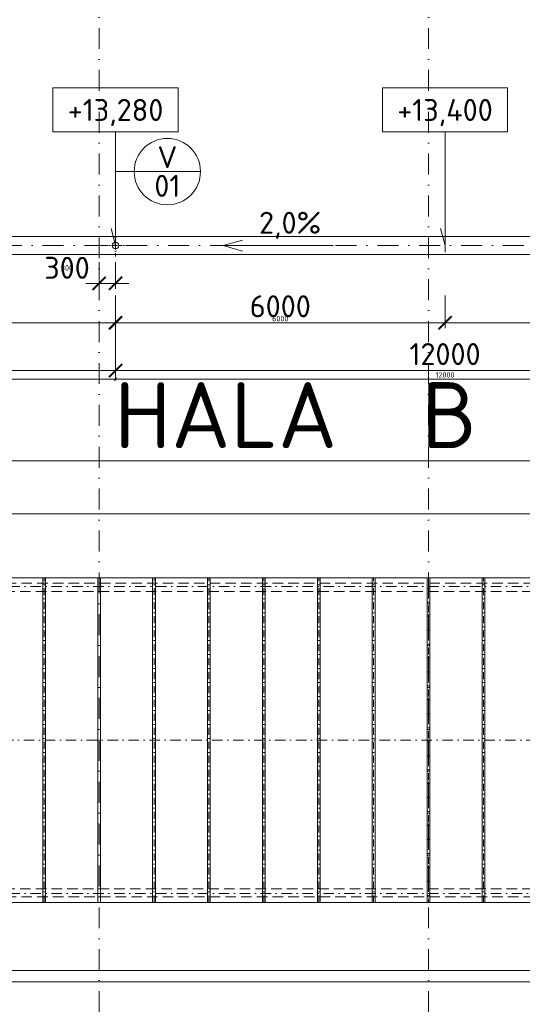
# Model space of a CAD drawing. Header units: millimetres. Extents: x -916886 to 3713765, y -2985421 to 1675785.
# Tile 146 of 256: x 113103 to 122257, y 181491 to 199411. Entities that reach past the tile are written whole.
import ezdxf
from ezdxf.enums import TextEntityAlignment as Align

# ---------------------------------------------------------------- set-up
doc = ezdxf.new("R2010")
doc.units = ezdxf.units.MM
for name, pattern in [('CENTERX2', [101.6, 63.5, -12.7, 12.7, -12.7]), ('DASHDOT', [25.4, 12.7, -6.35, 0, -6.35]), ('ČÁRKOVANÁ', [19.05, 12.7, -6.35])]:
    doc.linetypes.add(name, pattern=pattern)
doc.layers.get('Defpoints').update_dxf_attribs({"color": 8})
for name, color, linetype, lineweight in [('A99_N_kce-pohl', 1, 'Continuous', 9), ('A99_N_koty-200', 5, 'Continuous', 5), ('A99_N_koty-200 @ 200', 5, 'Continuous', 5), ('A99_N_koty-200 @ 50 (2)', 5, 'Continuous', 5), ('A99_N_koty-vysk', 160, 'Continuous', 9), ('A99_N_txt-popis-200', 240, 'Continuous', 5), ('A99_N_znaceni 200', 5, 'Continuous', 5), ('A99_S_osy', 1, 'CENTERX2', 5)]:
    doc.layers.add(name, color=color, linetype=linetype, lineweight=lineweight)
doc.styles.add('A99_kota', font='isocpeur.ttf', dxfattribs={"height": 2})
doc.styles.add('A99_popis', font='isocpeur.ttf')
doc.styles.add('ad_popis 100', font='isocpeur.ttf', dxfattribs={"height": 200})
doc.dimstyles.new('A99_kota_200 new', dxfattribs={"dimscale": 200, "dimtxt": 2, "dimasz": 1.2, "dimexe": 0.5, "dimexo": 1.5, "dimgap": 0.5, "dimtad": 1, "dimdec": 0, "dimzin": 3, "dimdsep": 46, "dimtxsty": 'A99_kota', "dimblk": 'ARCHTICK', "dimcen": 2.5, "dimazin": 2, "dimtfac": 0.75, "dimtdec": 0, "dimtix": 1, "dimtmove": 2, "dimatfit": 0, "dimfxl": 0, "dimtolj": 1, "dimtzin": 0, "dimlwd": 5, "dimlwe": 5, "dimarcsym": 0})

# ---------------------------------------------------------------- blocks, each defined once
blk = doc.blocks.new('_ArchTick')
at = {"color": 0, "linetype": 'ByBlock', "const_width": 0.15}
blk.add_lwpolyline([(-0.5, -0.5), (0.5, 0.5)], dxfattribs=at)
blk = doc.blocks.new('*D3002')
at = {"layer": 'A99_N_koty-200', "color": 0, "linetype": 'Continuous', "lineweight": 5, "transparency": 16777216}
for p, q in [((11930, 190580), (11930, 191480)), ((144620, 190580), (144620, 191480)), ((11930, 191380), (144620, 191380))]:
    blk.add_line(p, q, dxfattribs=at)
at = {"layer": 'Defpoints', "color": 0, "linetype": 'Continuous', "lineweight": 0, "transparency": 16777216}
for p in [(144620, 191380), (11930, 189255), (144620, 189255)]:
    blk.add_point(p, dxfattribs=at)
at = {"layer": 'A99_N_koty-200', "color": 0, "linetype": 'Continuous', "lineweight": 5, "transparency": 16777216, "xscale": 240, "yscale": 240, "zscale": 240, "rotation": 180}
blk.add_blockref('_ArchTick', (11930, 191380), dxfattribs=at)
at = {"layer": 'A99_N_koty-200', "color": 0, "linetype": 'Continuous', "lineweight": 5, "transparency": 16777216, "xscale": 240, "yscale": 240, "zscale": 240}
blk.add_blockref('_ArchTick', (144620, 191380), dxfattribs=at)
at = {"layer": 'A99_N_koty-200', "color": 0, "linetype": 'Continuous', "transparency": 16777216, "insert": (77075, 191680), "char_height": 400, "attachment_point": 5, "style": 'A99_kota'}
blk.add_mtext('\\A1;132690', dxfattribs=at)
blk = doc.blocks.new('*D3003')
at = {"layer": 'A99_N_koty-200', "color": 0, "linetype": 'Continuous', "lineweight": 5, "transparency": 16777216}
for p, q in [((11930, 191180), (11930, 191405)), ((144620, 191180), (144620, 191405)), ((11930, 191380), (144620, 191380))]:
    blk.add_line(p, q, dxfattribs=at)
at = {"layer": 'Defpoints', "color": 0, "linetype": 'Continuous', "lineweight": 0, "transparency": 16777216}
for p in [(144620, 191380), (11930, 189255), (144620, 189255)]:
    blk.add_point(p, dxfattribs=at)
at = {"layer": 'A99_N_koty-200', "color": 0, "linetype": 'Continuous', "lineweight": 5, "transparency": 16777216, "xscale": 60, "yscale": 60, "zscale": 60, "rotation": 180}
blk.add_blockref('_ArchTick', (11930, 191380), dxfattribs=at)
at = {"layer": 'A99_N_koty-200', "color": 0, "linetype": 'Continuous', "lineweight": 5, "transparency": 16777216, "xscale": 60, "yscale": 60, "zscale": 60}
blk.add_blockref('_ArchTick', (144620, 191380), dxfattribs=at)
at = {"layer": 'A99_N_koty-200', "color": 0, "linetype": 'Continuous', "transparency": 16777216, "insert": (78275, 191455), "char_height": 100, "attachment_point": 5, "style": 'A99_kota'}
blk.add_mtext('\\A1;132690', dxfattribs=at)
blk = doc.blocks.new('*D3113')
at = {"layer": 'A99_N_koty-200', "color": 0, "linetype": 'Continuous', "lineweight": 5, "transparency": 16777216}
for p, q in [((5860, 182105), (5860, 182205)), ((5860, 182105), (150690, 182105)), ((150690, 182105), (150690, 182205))]:
    blk.add_line(p, q, dxfattribs=at)
at = {"layer": 'Defpoints', "color": 0, "linetype": 'Continuous', "lineweight": 0, "transparency": 16777216}
for p in [(150690, 182105), (150690, 182095), (5860, 181900)]:
    blk.add_point(p, dxfattribs=at)
at = {"layer": 'A99_N_koty-200', "color": 0, "linetype": 'Continuous', "lineweight": 5, "transparency": 16777216, "xscale": 240, "yscale": 240, "zscale": 240, "rotation": 180}
blk.add_blockref('_ArchTick', (5860, 182105), dxfattribs=at)
at = {"layer": 'A99_N_koty-200', "color": 0, "linetype": 'Continuous', "lineweight": 5, "transparency": 16777216, "xscale": 240, "yscale": 240, "zscale": 240}
blk.add_blockref('_ArchTick', (150690, 182105), dxfattribs=at)
at = {"layer": 'A99_N_koty-200', "color": 0, "linetype": 'Continuous', "transparency": 16777216, "insert": (76950, 182405), "char_height": 400, "attachment_point": 5, "style": 'A99_kota'}
blk.add_mtext('\\A1;144830', dxfattribs=at)
blk = doc.blocks.new('*D3114')
at = {"layer": 'A99_N_koty-200', "color": 0, "linetype": 'Continuous', "lineweight": 5, "transparency": 16777216}
for p, q in [((5860, 181900), (5860, 181925)), ((5860, 181900), (150690, 181900)), ((150690, 182020), (150690, 181875))]:
    blk.add_line(p, q, dxfattribs=at)
at = {"layer": 'Defpoints', "color": 0, "linetype": 'Continuous', "lineweight": 0, "transparency": 16777216}
for p in [(150690, 182095), (5860, 181900), (150690, 181900)]:
    blk.add_point(p, dxfattribs=at)
at = {"layer": 'A99_N_koty-200', "color": 0, "linetype": 'Continuous', "lineweight": 5, "transparency": 16777216, "xscale": 60, "yscale": 60, "zscale": 60, "rotation": 180}
blk.add_blockref('_ArchTick', (5860, 181900), dxfattribs=at)
at = {"layer": 'A99_N_koty-200', "color": 0, "linetype": 'Continuous', "lineweight": 5, "transparency": 16777216, "xscale": 60, "yscale": 60, "zscale": 60}
blk.add_blockref('_ArchTick', (150690, 181900), dxfattribs=at)
at = {"layer": 'A99_N_koty-200', "color": 0, "linetype": 'Continuous', "transparency": 16777216, "insert": (78275, 181975), "char_height": 100, "attachment_point": 5, "style": 'A99_kota'}
blk.add_mtext('\\A1;144830', dxfattribs=at)
blk = doc.blocks.new('*D3609')
at = {"layer": 'A99_N_koty-200', "color": 0, "linetype": 'Continuous', "lineweight": 5, "transparency": 16777216}
for p, q in [((114550, 195000), (114550, 194512.5)), ((114850, 195000), (114850, 194512.5)), ((114550, 194612.5), (114310, 194612.5)), ((114550, 194612.5), (114850, 194612.5)), ((114850, 194612.5), (115090, 194612.5))]:
    blk.add_line(p, q, dxfattribs=at)
at = {"layer": 'Defpoints', "color": 0, "linetype": 'Continuous', "lineweight": 0, "transparency": 16777216}
for p in [(114550, 195300), (114850, 195300), (114850, 194612.5)]:
    blk.add_point(p, dxfattribs=at)
at = {"layer": 'A99_N_koty-200', "color": 0, "linetype": 'Continuous', "lineweight": 5, "transparency": 16777216, "xscale": 240, "yscale": 240, "zscale": 240}
blk.add_blockref('_ArchTick', (114550, 194612.5), dxfattribs=at)
at = {"layer": 'A99_N_koty-200', "color": 0, "linetype": 'Continuous', "lineweight": 5, "transparency": 16777216, "xscale": 240, "yscale": 240, "zscale": 240, "rotation": 180}
blk.add_blockref('_ArchTick', (114850, 194612.5), dxfattribs=at)
at = {"layer": 'A99_N_koty-200', "color": 0, "linetype": 'Continuous', "transparency": 16777216, "insert": (113965, 194895), "char_height": 400, "attachment_point": 5, "style": 'A99_kota'}
blk.add_mtext('\\A1;300', dxfattribs=at)
blk = doc.blocks.new('*D3610')
at = {"layer": 'A99_N_koty-200', "color": 0, "linetype": 'Continuous', "lineweight": 5, "transparency": 16777216}
for p, q in [((114550, 194812.5), (114550, 194587.5)), ((114850, 194812.5), (114850, 194587.5)), ((114550, 194612.5), (114490, 194612.5)), ((114550, 194612.5), (114850, 194612.5)), ((114850, 194612.5), (114910, 194612.5))]:
    blk.add_line(p, q, dxfattribs=at)
at = {"layer": 'Defpoints', "color": 0, "linetype": 'Continuous', "lineweight": 0, "transparency": 16777216}
for p in [(114550, 195300), (114850, 195300), (114850, 194612.5)]:
    blk.add_point(p, dxfattribs=at)
at = {"layer": 'A99_N_koty-200', "color": 0, "linetype": 'Continuous', "lineweight": 5, "transparency": 16777216, "xscale": 60, "yscale": 60, "zscale": 60}
blk.add_blockref('_ArchTick', (114550, 194612.5), dxfattribs=at)
at = {"layer": 'A99_N_koty-200', "color": 0, "linetype": 'Continuous', "lineweight": 5, "transparency": 16777216, "xscale": 60, "yscale": 60, "zscale": 60, "rotation": 180}
blk.add_blockref('_ArchTick', (114850, 194612.5), dxfattribs=at)
at = {"layer": 'A99_N_koty-200', "color": 0, "linetype": 'Continuous', "transparency": 16777216, "insert": (113965, 194895), "char_height": 100, "attachment_point": 5, "style": 'A99_kota'}
blk.add_mtext('\\A1;300', dxfattribs=at)
blk = doc.blocks.new('*D3615')
at = {"layer": 'A99_N_koty-200', "color": 0, "linetype": 'Continuous', "lineweight": 5, "transparency": 16777216}
for p, q in [((102850, 193825), (102850, 192925)), ((114850, 193825), (114850, 192925)), ((102850, 193025), (114850, 193025))]:
    blk.add_line(p, q, dxfattribs=at)
at = {"layer": 'Defpoints', "color": 0, "linetype": 'Continuous', "lineweight": 0, "transparency": 16777216}
for p in [(102850, 195300), (114850, 195300), (114850, 193025)]:
    blk.add_point(p, dxfattribs=at)
at = {"layer": 'A99_N_koty-200', "color": 0, "linetype": 'Continuous', "lineweight": 5, "transparency": 16777216, "xscale": 240, "yscale": 240, "zscale": 240, "rotation": 180}
blk.add_blockref('_ArchTick', (102850, 193025), dxfattribs=at)
at = {"layer": 'A99_N_koty-200', "color": 0, "linetype": 'Continuous', "lineweight": 5, "transparency": 16777216, "xscale": 240, "yscale": 240, "zscale": 240}
blk.add_blockref('_ArchTick', (114850, 193025), dxfattribs=at)
at = {"layer": 'A99_N_koty-200', "color": 0, "linetype": 'Continuous', "transparency": 16777216, "insert": (108850, 193325), "char_height": 400, "attachment_point": 5, "style": 'A99_kota'}
blk.add_mtext('\\A1;12000', dxfattribs=at)
blk = doc.blocks.new('*D3616')
at = {"layer": 'A99_N_koty-200', "color": 0, "linetype": 'Continuous', "lineweight": 5, "transparency": 16777216}
for p, q in [((102850, 193070), (102850, 192845)), ((114850, 193070), (114850, 192845)), ((102850, 192870), (114850, 192870))]:
    blk.add_line(p, q, dxfattribs=at)
at = {"layer": 'Defpoints', "color": 0, "linetype": 'Continuous', "lineweight": 0, "transparency": 16777216}
for p in [(102850, 195300), (114850, 195300), (114850, 192870)]:
    blk.add_point(p, dxfattribs=at)
at = {"layer": 'A99_N_koty-200', "color": 0, "linetype": 'Continuous', "lineweight": 5, "transparency": 16777216, "xscale": 60, "yscale": 60, "zscale": 60, "rotation": 180}
blk.add_blockref('_ArchTick', (102850, 192870), dxfattribs=at)
at = {"layer": 'A99_N_koty-200', "color": 0, "linetype": 'Continuous', "lineweight": 5, "transparency": 16777216, "xscale": 60, "yscale": 60, "zscale": 60}
blk.add_blockref('_ArchTick', (114850, 192870), dxfattribs=at)
at = {"layer": 'A99_N_koty-200', "color": 0, "linetype": 'Continuous', "transparency": 16777216, "insert": (108850, 192945), "char_height": 100, "attachment_point": 5, "style": 'A99_kota'}
blk.add_mtext('\\A1;12000', dxfattribs=at)
blk = doc.blocks.new('*D3621')
at = {"layer": 'A99_N_koty-200', "color": 0, "linetype": 'Continuous', "lineweight": 5, "transparency": 16777216}
for p, q in [((108850, 194390), (108850, 193795)), ((114850, 194390), (114850, 193795)), ((114850, 193895), (108850, 193895))]:
    blk.add_line(p, q, dxfattribs=at)
at = {"layer": 'Defpoints', "color": 0, "linetype": 'Continuous', "lineweight": 0, "transparency": 16777216}
for p in [(108850, 194690), (114850, 194690), (108850, 193895)]:
    blk.add_point(p, dxfattribs=at)
at = {"layer": 'A99_N_koty-200', "color": 0, "linetype": 'Continuous', "lineweight": 5, "transparency": 16777216, "xscale": 240, "yscale": 240, "zscale": 240, "rotation": 180}
blk.add_blockref('_ArchTick', (108850, 193895), dxfattribs=at)
at = {"layer": 'A99_N_koty-200', "color": 0, "linetype": 'Continuous', "lineweight": 5, "transparency": 16777216, "xscale": 240, "yscale": 240, "zscale": 240}
blk.add_blockref('_ArchTick', (114850, 193895), dxfattribs=at)
at = {"layer": 'A99_N_koty-200', "color": 0, "linetype": 'Continuous', "transparency": 16777216, "insert": (111850, 194195), "char_height": 400, "attachment_point": 5, "style": 'A99_kota'}
blk.add_mtext('\\A1;6000', dxfattribs=at)
blk = doc.blocks.new('*D3622')
at = {"layer": 'A99_N_koty-200', "color": 0, "linetype": 'Continuous', "lineweight": 5, "transparency": 16777216}
for p, q in [((108850, 194095), (108850, 193870)), ((114850, 194095), (114850, 193870)), ((114850, 193895), (108850, 193895))]:
    blk.add_line(p, q, dxfattribs=at)
at = {"layer": 'Defpoints', "color": 0, "linetype": 'Continuous', "lineweight": 0, "transparency": 16777216}
for p in [(108850, 194690), (114850, 194690), (108850, 193895)]:
    blk.add_point(p, dxfattribs=at)
at = {"layer": 'A99_N_koty-200', "color": 0, "linetype": 'Continuous', "lineweight": 5, "transparency": 16777216, "xscale": 60, "yscale": 60, "zscale": 60, "rotation": 180}
blk.add_blockref('_ArchTick', (108850, 193895), dxfattribs=at)
at = {"layer": 'A99_N_koty-200', "color": 0, "linetype": 'Continuous', "lineweight": 5, "transparency": 16777216, "xscale": 60, "yscale": 60, "zscale": 60}
blk.add_blockref('_ArchTick', (114850, 193895), dxfattribs=at)
at = {"layer": 'A99_N_koty-200', "color": 0, "linetype": 'Continuous', "transparency": 16777216, "insert": (111850, 193970), "char_height": 100, "attachment_point": 5, "style": 'A99_kota'}
blk.add_mtext('\\A1;6000', dxfattribs=at)
blk = doc.blocks.new('*U62')
at = {"color": 0, "linetype": 'ByBlock'}
for p, q in [((5.7, -4), (5.7, -14.35)), ((5.7, -14.35), (5.286, -12.805))]:
    blk.add_line(p, q, dxfattribs=at)
blk.add_lwpolyline([(0, -4), (11.4, -4), (11.4, 0), (0, 0)], close=True, dxfattribs=at)
at = {"color": 0, "linetype": 'ByBlock', "style": 'A99_kota'}
for tag, p in [('VYSKA', (5.7, -2.241)), ('VYSKA_POPIS1', (5.7, -6.041)), ('VYSKA_POPIS2', (5.9, -9.541)), ('VYSKA_POPIS3', (5.9, -13.041))]:
    blk.add_attdef(tag, text='', height=2, dxfattribs=at).set_placement(p, align=Align.MIDDLE)
blk = doc.blocks.new('*D3666')
at = {"layer": 'A99_N_koty-200', "color": 0, "linetype": 'Continuous', "lineweight": 5, "transparency": 16777216}
for p, q in [((114850, 193825), (114850, 192925)), ((126850, 193825), (126850, 192925)), ((114850, 193025), (126850, 193025))]:
    blk.add_line(p, q, dxfattribs=at)
at = {"layer": 'Defpoints', "color": 0, "linetype": 'Continuous', "lineweight": 0, "transparency": 16777216}
for p in [(114850, 195300), (126850, 195300), (126850, 193025)]:
    blk.add_point(p, dxfattribs=at)
at = {"layer": 'A99_N_koty-200', "color": 0, "linetype": 'Continuous', "lineweight": 5, "transparency": 16777216, "xscale": 240, "yscale": 240, "zscale": 240, "rotation": 180}
blk.add_blockref('_ArchTick', (114850, 193025), dxfattribs=at)
at = {"layer": 'A99_N_koty-200', "color": 0, "linetype": 'Continuous', "lineweight": 5, "transparency": 16777216, "xscale": 240, "yscale": 240, "zscale": 240}
blk.add_blockref('_ArchTick', (126850, 193025), dxfattribs=at)
at = {"layer": 'A99_N_koty-200', "color": 0, "linetype": 'Continuous', "transparency": 16777216, "insert": (120850, 193325), "char_height": 400, "attachment_point": 5, "style": 'A99_kota'}
blk.add_mtext('\\A1;12000', dxfattribs=at)
blk = doc.blocks.new('*D3667')
at = {"layer": 'A99_N_koty-200', "color": 0, "linetype": 'Continuous', "lineweight": 5, "transparency": 16777216}
for p, q in [((114850, 193070), (114850, 192845)), ((126850, 193070), (126850, 192845)), ((114850, 192870), (126850, 192870))]:
    blk.add_line(p, q, dxfattribs=at)
at = {"layer": 'Defpoints', "color": 0, "linetype": 'Continuous', "lineweight": 0, "transparency": 16777216}
for p in [(114850, 195300), (126850, 195300), (126850, 192870)]:
    blk.add_point(p, dxfattribs=at)
at = {"layer": 'A99_N_koty-200', "color": 0, "linetype": 'Continuous', "lineweight": 5, "transparency": 16777216, "xscale": 60, "yscale": 60, "zscale": 60, "rotation": 180}
blk.add_blockref('_ArchTick', (114850, 192870), dxfattribs=at)
at = {"layer": 'A99_N_koty-200', "color": 0, "linetype": 'Continuous', "lineweight": 5, "transparency": 16777216, "xscale": 60, "yscale": 60, "zscale": 60}
blk.add_blockref('_ArchTick', (126850, 192870), dxfattribs=at)
at = {"layer": 'A99_N_koty-200', "color": 0, "linetype": 'Continuous', "transparency": 16777216, "insert": (120850, 192945), "char_height": 100, "attachment_point": 5, "style": 'A99_kota'}
blk.add_mtext('\\A1;12000', dxfattribs=at)
blk = doc.blocks.new('*D3669')
at = {"layer": 'A99_N_koty-200', "color": 0, "linetype": 'Continuous', "lineweight": 5, "transparency": 16777216}
for p, q in [((114850, 194390), (114850, 193795)), ((120850, 194390), (120850, 193795)), ((114850, 193895), (120850, 193895))]:
    blk.add_line(p, q, dxfattribs=at)
at = {"layer": 'Defpoints', "color": 0, "linetype": 'Continuous', "lineweight": 0, "transparency": 16777216}
for p in [(114850, 194690), (120850, 194690), (120850, 193895)]:
    blk.add_point(p, dxfattribs=at)
at = {"layer": 'A99_N_koty-200', "color": 0, "linetype": 'Continuous', "lineweight": 5, "transparency": 16777216, "xscale": 240, "yscale": 240, "zscale": 240, "rotation": 180}
blk.add_blockref('_ArchTick', (114850, 193895), dxfattribs=at)
at = {"layer": 'A99_N_koty-200', "color": 0, "linetype": 'Continuous', "lineweight": 5, "transparency": 16777216, "xscale": 240, "yscale": 240, "zscale": 240}
blk.add_blockref('_ArchTick', (120850, 193895), dxfattribs=at)
at = {"layer": 'A99_N_koty-200', "color": 0, "linetype": 'Continuous', "transparency": 16777216, "insert": (117850, 194195), "char_height": 400, "attachment_point": 5, "style": 'A99_kota'}
blk.add_mtext('\\A1;6000', dxfattribs=at)
blk = doc.blocks.new('*D3670')
at = {"layer": 'A99_N_koty-200', "color": 0, "linetype": 'Continuous', "lineweight": 5, "transparency": 16777216}
for p, q in [((114850, 194095), (114850, 193870)), ((120850, 194095), (120850, 193870)), ((114850, 193895), (120850, 193895))]:
    blk.add_line(p, q, dxfattribs=at)
at = {"layer": 'Defpoints', "color": 0, "linetype": 'Continuous', "lineweight": 0, "transparency": 16777216}
for p in [(114850, 194690), (120850, 194690), (120850, 193895)]:
    blk.add_point(p, dxfattribs=at)
at = {"layer": 'A99_N_koty-200', "color": 0, "linetype": 'Continuous', "lineweight": 5, "transparency": 16777216, "xscale": 60, "yscale": 60, "zscale": 60, "rotation": 180}
blk.add_blockref('_ArchTick', (114850, 193895), dxfattribs=at)
at = {"layer": 'A99_N_koty-200', "color": 0, "linetype": 'Continuous', "lineweight": 5, "transparency": 16777216, "xscale": 60, "yscale": 60, "zscale": 60}
blk.add_blockref('_ArchTick', (120850, 193895), dxfattribs=at)
at = {"layer": 'A99_N_koty-200', "color": 0, "linetype": 'Continuous', "transparency": 16777216, "insert": (117850, 193970), "char_height": 100, "attachment_point": 5, "style": 'A99_kota'}
blk.add_mtext('\\A1;6000', dxfattribs=at)
blk = doc.blocks.new('*D3672')
at = {"layer": 'A99_N_koty-200', "color": 0, "linetype": 'Continuous', "lineweight": 5, "transparency": 16777216}
for p, q in [((120850, 194390), (120850, 193795)), ((126850, 194390), (126850, 193795)), ((126850, 193895), (120850, 193895))]:
    blk.add_line(p, q, dxfattribs=at)
at = {"layer": 'Defpoints', "color": 0, "linetype": 'Continuous', "lineweight": 0, "transparency": 16777216}
for p in [(120850, 194690), (126850, 194690), (120850, 193895)]:
    blk.add_point(p, dxfattribs=at)
at = {"layer": 'A99_N_koty-200', "color": 0, "linetype": 'Continuous', "lineweight": 5, "transparency": 16777216, "xscale": 240, "yscale": 240, "zscale": 240, "rotation": 180}
blk.add_blockref('_ArchTick', (120850, 193895), dxfattribs=at)
at = {"layer": 'A99_N_koty-200', "color": 0, "linetype": 'Continuous', "lineweight": 5, "transparency": 16777216, "xscale": 240, "yscale": 240, "zscale": 240}
blk.add_blockref('_ArchTick', (126850, 193895), dxfattribs=at)
at = {"layer": 'A99_N_koty-200', "color": 0, "linetype": 'Continuous', "transparency": 16777216, "insert": (123850, 194195), "char_height": 400, "attachment_point": 5, "style": 'A99_kota'}
blk.add_mtext('\\A1;6000', dxfattribs=at)
blk = doc.blocks.new('*D3673')
at = {"layer": 'A99_N_koty-200', "color": 0, "linetype": 'Continuous', "lineweight": 5, "transparency": 16777216}
for p, q in [((120850, 194095), (120850, 193870)), ((126850, 194095), (126850, 193870)), ((126850, 193895), (120850, 193895))]:
    blk.add_line(p, q, dxfattribs=at)
at = {"layer": 'Defpoints', "color": 0, "linetype": 'Continuous', "lineweight": 0, "transparency": 16777216}
for p in [(120850, 194690), (126850, 194690), (120850, 193895)]:
    blk.add_point(p, dxfattribs=at)
at = {"layer": 'A99_N_koty-200', "color": 0, "linetype": 'Continuous', "lineweight": 5, "transparency": 16777216, "xscale": 60, "yscale": 60, "zscale": 60, "rotation": 180}
blk.add_blockref('_ArchTick', (120850, 193895), dxfattribs=at)
at = {"layer": 'A99_N_koty-200', "color": 0, "linetype": 'Continuous', "lineweight": 5, "transparency": 16777216, "xscale": 60, "yscale": 60, "zscale": 60}
blk.add_blockref('_ArchTick', (126850, 193895), dxfattribs=at)
at = {"layer": 'A99_N_koty-200', "color": 0, "linetype": 'Continuous', "transparency": 16777216, "insert": (123850, 193970), "char_height": 100, "attachment_point": 5, "style": 'A99_kota'}
blk.add_mtext('\\A1;6000', dxfattribs=at)
blk = doc.blocks.new('*D4116')
at = {"layer": 'A99_N_koty-200', "color": 0, "linetype": 'Continuous', "lineweight": 5, "transparency": 16777216}
for p, q in [((78550, 189620.5), (78550, 190520.5)), ((144590, 189620.5), (144590, 190520.5)), ((144590, 190420.5), (78550, 190420.5))]:
    blk.add_line(p, q, dxfattribs=at)
at = {"layer": 'Defpoints', "color": 0, "linetype": 'Continuous', "lineweight": 0, "transparency": 16777216}
for p in [(78550, 190420.5), (78550, 189245.5), (144590, 189245.5)]:
    blk.add_point(p, dxfattribs=at)
at = {"layer": 'A99_N_koty-200', "color": 0, "linetype": 'Continuous', "lineweight": 5, "transparency": 16777216, "xscale": 240, "yscale": 240, "zscale": 240, "rotation": 180}
blk.add_blockref('_ArchTick', (78550, 190420.5), dxfattribs=at)
at = {"layer": 'A99_N_koty-200', "color": 0, "linetype": 'Continuous', "lineweight": 5, "transparency": 16777216, "xscale": 240, "yscale": 240, "zscale": 240}
blk.add_blockref('_ArchTick', (144590, 190420.5), dxfattribs=at)
at = {"layer": 'A99_N_koty-200', "color": 0, "linetype": 'Continuous', "transparency": 16777216, "insert": (111570, 190720.5), "char_height": 400, "attachment_point": 5, "style": 'A99_kota'}
blk.add_mtext('\\A1;66040', dxfattribs=at)
blk = doc.blocks.new('*D4117')
at = {"layer": 'A99_N_koty-200', "color": 0, "linetype": 'Continuous', "lineweight": 5, "transparency": 16777216}
for p, q in [((78550, 190220.5), (78550, 190445.5)), ((144590, 190420.5), (78550, 190420.5)), ((144590, 190220.5), (144590, 190445.5))]:
    blk.add_line(p, q, dxfattribs=at)
at = {"layer": 'Defpoints', "color": 0, "linetype": 'Continuous', "lineweight": 0, "transparency": 16777216}
for p in [(78550, 190420.5), (78550, 189245.5), (144590, 189245.5)]:
    blk.add_point(p, dxfattribs=at)
at = {"layer": 'A99_N_koty-200', "color": 0, "linetype": 'Continuous', "lineweight": 5, "transparency": 16777216, "xscale": 60, "yscale": 60, "zscale": 60, "rotation": 180}
blk.add_blockref('_ArchTick', (78550, 190420.5), dxfattribs=at)
at = {"layer": 'A99_N_koty-200', "color": 0, "linetype": 'Continuous', "lineweight": 5, "transparency": 16777216, "xscale": 60, "yscale": 60, "zscale": 60}
blk.add_blockref('_ArchTick', (144590, 190420.5), dxfattribs=at)
at = {"layer": 'A99_N_koty-200', "color": 0, "linetype": 'Continuous', "transparency": 16777216, "insert": (111570, 190495.5), "char_height": 100, "attachment_point": 5, "style": 'A99_kota'}
blk.add_mtext('\\A1;66040', dxfattribs=at)
blk = doc.blocks.new('*U20')
at = {"color": 0, "linetype": 'ByBlock'}
blk.add_line((-3.02, 0), (3.02, 0), dxfattribs=at)
blk.add_circle((0, 0), 3.02, dxfattribs=at)
at = {"color": 0, "linetype": 'ByBlock', "style": 'A99_popis'}
for tag, p in [('KATEGORIE', (0, 1.31)), ('PRVEK', (0, -1.298))]:
    blk.add_attdef(tag, text='', height=2, dxfattribs=at).set_placement(p, align=Align.MIDDLE_CENTER)
blk = doc.blocks.new('*U4723')
at = {"layer": 'A99_N_koty-200 @ 200', "linetype": 'Continuous'}
dim = blk.add_linear_dim(base=(144620, 191380), p1=(11930, 189255), p2=(144620, 189255), dimstyle='A99_kota_200 new', override={"dimscale": 200, "dimtix": 1, "dimtofl": 1, "dimtmove": 2, "dimatfit": 0}, dxfattribs=at)
dim.commit()
dim.dimension.update_dxf_attribs({"geometry": '*D3002', "text_midpoint": (77075, 191680), "dimtype": 128})
at = {"layer": 'A99_N_koty-200 @ 50 (2)', "linetype": 'Continuous'}
dim = blk.add_linear_dim(base=(144620, 191380), p1=(11930, 189255), p2=(144620, 189255), dimstyle='A99_kota_200 new', override={"dimscale": 50, "dimtix": 1, "dimtofl": 1, "dimtmove": 2, "dimatfit": 0}, dxfattribs=at)
dim.commit()
dim.dimension.update_dxf_attribs({"geometry": '*D3003', "text_midpoint": (78275, 191455)})
blk = doc.blocks.new('*U4760')
at = {"layer": 'A99_N_koty-200 @ 200', "linetype": 'Continuous'}
dim = blk.add_linear_dim(base=(150690, 182105), p1=(5860, 181900), p2=(150690, 182095), dimstyle='A99_kota_200 new', override={"dimscale": 200, "dimtix": 1, "dimtofl": 1, "dimtmove": 2, "dimatfit": 0}, dxfattribs=at)
dim.commit()
dim.dimension.update_dxf_attribs({"geometry": '*D3113', "text_midpoint": (76950, 182405), "dimtype": 128})
at = {"layer": 'A99_N_koty-200 @ 50 (2)', "linetype": 'Continuous'}
dim = blk.add_linear_dim(base=(150690, 181900), p1=(5860, 181900), p2=(150690, 182095), dimstyle='A99_kota_200 new', override={"dimscale": 50, "dimtix": 1, "dimtofl": 1, "dimtmove": 2, "dimatfit": 0}, dxfattribs=at)
dim.commit()
dim.dimension.update_dxf_attribs({"geometry": '*D3114', "text_midpoint": (78275, 181975)})
blk = doc.blocks.new('*U4887')
at = {"layer": 'A99_N_koty-200 @ 200', "linetype": 'Continuous'}
dim = blk.add_linear_dim(base=(114850, 194612.5), p1=(114550, 195300), p2=(114850, 195300), dimstyle='A99_kota_200 new', override={"dimscale": 200, "dimtix": 1, "dimtofl": 1, "dimtmove": 2, "dimatfit": 0}, dxfattribs=at)
dim.commit()
dim.dimension.update_dxf_attribs({"geometry": '*D3609', "text_midpoint": (113965, 194895), "dimtype": 128})
at = {"layer": 'A99_N_koty-200 @ 50 (2)', "linetype": 'Continuous'}
dim = blk.add_linear_dim(base=(114850, 194612.5), p1=(114550, 195300), p2=(114850, 195300), dimstyle='A99_kota_200 new', override={"dimscale": 50, "dimtix": 1, "dimtofl": 1, "dimtmove": 2, "dimatfit": 0}, dxfattribs=at)
dim.commit()
dim.dimension.update_dxf_attribs({"geometry": '*D3610', "text_midpoint": (113965, 194895), "dimtype": 128})
blk = doc.blocks.new('*U4889')
at = {"layer": 'A99_N_koty-200 @ 200', "linetype": 'Continuous'}
dim = blk.add_linear_dim(base=(114850, 193025), p1=(102850, 195300), p2=(114850, 195300), dimstyle='A99_kota_200 new', override={"dimscale": 200, "dimtix": 1, "dimtofl": 1, "dimtmove": 2, "dimatfit": 0}, dxfattribs=at)
dim.commit()
dim.dimension.update_dxf_attribs({"geometry": '*D3615', "text_midpoint": (108850, 193325)})
at = {"layer": 'A99_N_koty-200 @ 50 (2)', "linetype": 'Continuous'}
dim = blk.add_linear_dim(base=(114850, 192870), p1=(102850, 195300), p2=(114850, 195300), dimstyle='A99_kota_200 new', override={"dimscale": 50, "dimtix": 1, "dimtofl": 1, "dimtmove": 2, "dimatfit": 0}, dxfattribs=at)
dim.commit()
dim.dimension.update_dxf_attribs({"geometry": '*D3616', "text_midpoint": (108850, 192945)})
blk = doc.blocks.new('*U4891')
at = {"layer": 'A99_N_koty-200 @ 200', "linetype": 'Continuous'}
dim = blk.add_linear_dim(base=(108850, 193895), p1=(114850, 194690), p2=(108850, 194690), angle=180, dimstyle='A99_kota_200 new', override={"dimscale": 200, "dimtix": 1, "dimtofl": 1, "dimtmove": 2, "dimatfit": 0}, dxfattribs=at)
dim.commit()
dim.dimension.update_dxf_attribs({"geometry": '*D3621', "text_midpoint": (111850, 194195)})
at = {"layer": 'A99_N_koty-200 @ 50 (2)', "linetype": 'Continuous'}
dim = blk.add_linear_dim(base=(108850, 193895), p1=(114850, 194690), p2=(108850, 194690), angle=180, dimstyle='A99_kota_200 new', override={"dimscale": 50, "dimtix": 1, "dimtofl": 1, "dimtmove": 2, "dimatfit": 0}, dxfattribs=at)
dim.commit()
dim.dimension.update_dxf_attribs({"geometry": '*D3622', "text_midpoint": (111850, 193970)})
blk = doc.blocks.new('*U4906')
at = {"layer": 'A99_N_koty-200 @ 200', "linetype": 'Continuous'}
dim = blk.add_linear_dim(base=(126850, 193025), p1=(114850, 195300), p2=(126850, 195300), dimstyle='A99_kota_200 new', override={"dimscale": 200, "dimtix": 1, "dimtofl": 1, "dimtmove": 2, "dimatfit": 0}, dxfattribs=at)
dim.commit()
dim.dimension.update_dxf_attribs({"geometry": '*D3666', "text_midpoint": (120850, 193325)})
at = {"layer": 'A99_N_koty-200 @ 50 (2)', "linetype": 'Continuous'}
dim = blk.add_linear_dim(base=(126850, 192870), p1=(114850, 195300), p2=(126850, 195300), dimstyle='A99_kota_200 new', override={"dimscale": 50, "dimtix": 1, "dimtofl": 1, "dimtmove": 2, "dimatfit": 0}, dxfattribs=at)
dim.commit()
dim.dimension.update_dxf_attribs({"geometry": '*D3667', "text_midpoint": (120850, 192945)})
blk = doc.blocks.new('*U4907')
at = {"layer": 'A99_N_koty-200 @ 200', "linetype": 'Continuous'}
dim = blk.add_linear_dim(base=(120850, 193895), p1=(114850, 194690), p2=(120850, 194690), dimstyle='A99_kota_200 new', override={"dimscale": 200, "dimtix": 1, "dimtofl": 1, "dimtmove": 2, "dimatfit": 0}, dxfattribs=at)
dim.commit()
dim.dimension.update_dxf_attribs({"geometry": '*D3669', "text_midpoint": (117850, 194195)})
at = {"layer": 'A99_N_koty-200 @ 50 (2)', "linetype": 'Continuous'}
dim = blk.add_linear_dim(base=(120850, 193895), p1=(114850, 194690), p2=(120850, 194690), dimstyle='A99_kota_200 new', override={"dimscale": 50, "dimtix": 1, "dimtofl": 1, "dimtmove": 2, "dimatfit": 0}, dxfattribs=at)
dim.commit()
dim.dimension.update_dxf_attribs({"geometry": '*D3670', "text_midpoint": (117850, 193970)})
blk = doc.blocks.new('*U4908')
at = {"layer": 'A99_N_koty-200 @ 200', "linetype": 'Continuous'}
dim = blk.add_linear_dim(base=(120850, 193895), p1=(126850, 194690), p2=(120850, 194690), angle=180, dimstyle='A99_kota_200 new', override={"dimscale": 200, "dimtix": 1, "dimtofl": 1, "dimtmove": 2, "dimatfit": 0}, dxfattribs=at)
dim.commit()
dim.dimension.update_dxf_attribs({"geometry": '*D3672', "text_midpoint": (123850, 194195)})
at = {"layer": 'A99_N_koty-200 @ 50 (2)', "linetype": 'Continuous'}
dim = blk.add_linear_dim(base=(120850, 193895), p1=(126850, 194690), p2=(120850, 194690), angle=180, dimstyle='A99_kota_200 new', override={"dimscale": 50, "dimtix": 1, "dimtofl": 1, "dimtmove": 2, "dimatfit": 0}, dxfattribs=at)
dim.commit()
dim.dimension.update_dxf_attribs({"geometry": '*D3673', "text_midpoint": (123850, 193970)})
blk = doc.blocks.new('*U5079')
at = {"layer": 'A99_N_koty-200 @ 200', "linetype": 'Continuous'}
dim = blk.add_linear_dim(base=(78550, 190420.5), p1=(144590, 189245.5), p2=(78550, 189245.5), angle=180, dimstyle='A99_kota_200 new', override={"dimscale": 200, "dimtix": 1, "dimtofl": 1, "dimtmove": 2, "dimatfit": 0}, dxfattribs=at)
dim.commit()
dim.dimension.update_dxf_attribs({"geometry": '*D4116', "text_midpoint": (111570, 190720.5)})
at = {"layer": 'A99_N_koty-200 @ 50 (2)', "linetype": 'Continuous'}
dim = blk.add_linear_dim(base=(78550, 190420.5), p1=(144590, 189245.5), p2=(78550, 189245.5), angle=180, dimstyle='A99_kota_200 new', override={"dimscale": 50, "dimtix": 1, "dimtofl": 1, "dimtmove": 2, "dimatfit": 0}, dxfattribs=at)
dim.commit()
dim.dimension.update_dxf_attribs({"geometry": '*D4117', "text_midpoint": (111570, 190495.5)})

msp = doc.modelspace()

# ---------------------------------------------------------------- linework, layer by layer
at = {"layer": 'A99_N_kce-pohl', "linetype": 'Continuous', "lineweight": 9}
for p, q in [((113525, 183345), (113525, 189255)), ((113575, 183345), (113575, 189255)), ((114525, 183345), (114525, 189255)), ((114575, 183345), (114575, 189255)), ((115525, 183345), (115525, 189255)), ((115575, 183345), (115575, 189255)), ((116525, 183345), (116525, 189255)), ((116575, 183345), (116575, 189255)), ((117525, 183345), (117525, 189255)), ((117575, 183345), (117575, 189255)), ((118525, 183345), (118525, 189255)), ((118575, 183345), (118575, 189255)), ((119525, 183345), (119525, 189255)), ((119575, 183345), (119575, 189255)), ((120525, 183345), (120525, 189255)), ((120575, 183345), (120575, 189255)), ((121525, 183345), (121525, 189255)), ((121575, 183345), (121575, 189255))]:
    msp.add_line(p, q, dxfattribs=at)
at = {"layer": 'A99_N_kce-pohl', "color": 1, "linetype": 'Continuous', "ltscale": 25}
msp.add_lwpolyline([(150690, 195135), (150690, 195465), (6000, 195465), (6000, 195135)], close=True, dxfattribs=at)
at = {"layer": 'A99_N_kce-pohl', "linetype": 'DASHDOT', "lineweight": 5, "ltscale": 5}
for points in [[(114850, 195100), (114850, 195500)], [(114650, 195300), (115050, 195300)]]:
    msp.add_lwpolyline(points, dxfattribs=at)
at = {"layer": 'A99_N_kce-pohl', "linetype": 'Continuous', "lineweight": 5}
msp.add_lwpolyline([(120850, 195180), (120850, 195420)], dxfattribs=at)
at = {"layer": 'A99_N_kce-pohl', "linetype": 'Continuous', "lineweight": 9}
msp.add_lwpolyline([(11930, 189255), (144620, 189255), (144620, 183345), (11930, 183345)], close=True, dxfattribs=at)
at = {"layer": 'A99_N_kce-pohl', "linetype": 'ČÁRKOVANÁ', "lineweight": 9, "ltscale": 15}
for points in [[(144760, 189155), (11790, 189155)], [(144450, 189005.3), (12100, 189005.3)], [(144450, 183594.7), (12100, 183594.7)], [(144760, 183445), (11790, 183445)]]:
    msp.add_lwpolyline(points, dxfattribs=at)
at = {"layer": 'A99_N_kce-pohl', "linetype": 'Continuous', "lineweight": 9}
for points in [[(113525, 186675), (113525, 186495)], [(113575, 186675), (113575, 186495)], [(114525, 186675), (114525, 186495)], [(114575, 186675), (114575, 186495)], [(115525, 186675), (115525, 186495)], [(115575, 186675), (115575, 186495)], [(116525, 186675), (116525, 186495)], [(116575, 186675), (116575, 186495)], [(117525, 186675), (117525, 186495)], [(117575, 186675), (117575, 186495)], [(118525, 186675), (118525, 186495)], [(118575, 186675), (118575, 186495)], [(119525, 186675), (119525, 186495)], [(119575, 186675), (119575, 186495)], [(120525, 186675), (120525, 186495)], [(120575, 186675), (120575, 186495)], [(121525, 186675), (121525, 186495)], [(121575, 186675), (121575, 186495)]]:
    msp.add_lwpolyline(points, dxfattribs=at)
at = {"layer": 'A99_N_kce-pohl', "linetype": 'Continuous'}
msp.add_circle((114850, 195300), 60, dxfattribs=at)
at = {"layer": 'A99_N_koty-vysk'}
for points in [[(116810, 195300), (117160, 195400)], [(116810, 195300), (118810, 195300)], [(116810, 195300), (117160, 195200)]]:
    msp.add_lwpolyline(points, dxfattribs=at)
at = {"layer": 'A99_N_znaceni 200'}
msp.add_lwpolyline([(115188.5, 196646.5), (114850, 196646.5)], dxfattribs=at)
at = {"layer": 'A99_S_osy', "linetype": 'DASHDOT', "lineweight": 5, "ltscale": 10}
for p, q in [((113550, 183345), (113550, 189255)), ((115550, 183345), (115550, 189255)), ((116550, 183345), (116550, 189255)), ((117550, 183345), (117550, 189255)), ((118550, 183345), (118550, 189255)), ((119550, 183345), (119550, 189255)), ((120550, 189255), (120550, 183345)), ((121550, 183345), (121550, 189255))]:
    msp.add_line(p, q, dxfattribs=at)
at = {"layer": 'A99_S_osy', "linetype": 'DASHDOT', "lineweight": 5, "ltscale": 30}
for points in [[(114550, 264800), (114550, 146890)], [(120550, 264800), (120550, 176462.5)], [(176395, 195300), (4375, 195300)]]:
    msp.add_lwpolyline(points, dxfattribs=at)
at = {"layer": 'A99_S_osy', "linetype": 'DASHDOT', "lineweight": 5, "ltscale": 15}
for points in [[(144740, 189095), (11865, 189095)], [(144620, 186300), (11930, 186300)], [(144740, 183505), (11865, 183505)]]:
    msp.add_lwpolyline(points, dxfattribs=at)

# ---------------------------------------------------------------- block references
at = {"layer": 'A99_N_koty-200', "color": 4, "linetype": 'Continuous', "lineweight": 0}
for name in ['*U4889', '*U4887', '*U4906', '*U4891', '*U4907', '*U4908', '*U4723', '*U5079', '*U4760']:
    msp.add_blockref(name, (0, 0), dxfattribs=at)
at = {"layer": 'A99_N_koty-vysk', "xscale": 200, "yscale": 200, "zscale": 200}
for p, values in [((113710, 198170), {'VYSKA': '+13,280'}), ((119710, 198170), {'VYSKA': '+13,400'})]:
    msp.add_blockref('*U62', p, dxfattribs=at).add_auto_attribs(values)
at = {"layer": 'A99_N_znaceni 200', "xscale": 200, "yscale": 200, "zscale": 200}
msp.add_blockref('*U20', (115792.5, 196646.5), dxfattribs=at).add_auto_attribs({'KATEGORIE': 'V', 'PRVEK': '01'})

# ---------------------------------------------------------------- texts
at = {"layer": 'A99_N_koty-vysk', "insert": (117463, 195915), "char_height": 400, "attachment_point": 1, "style": 'ad_popis 100'}
msp.add_mtext_dynamic_manual_height_columns('2,0%', width=673.852, gutter_width=2000, heights=[0], dxfattribs=at)
at = {"layer": 'A99_N_txt-popis-200', "lineweight": 9, "ltscale": 5, "style": 'ad_popis 100'}
msp.add_text('HALA  B', height=1200, dxfattribs=at).set_placement((114825, 191615))

doc.saveas('drawing.dxf')
